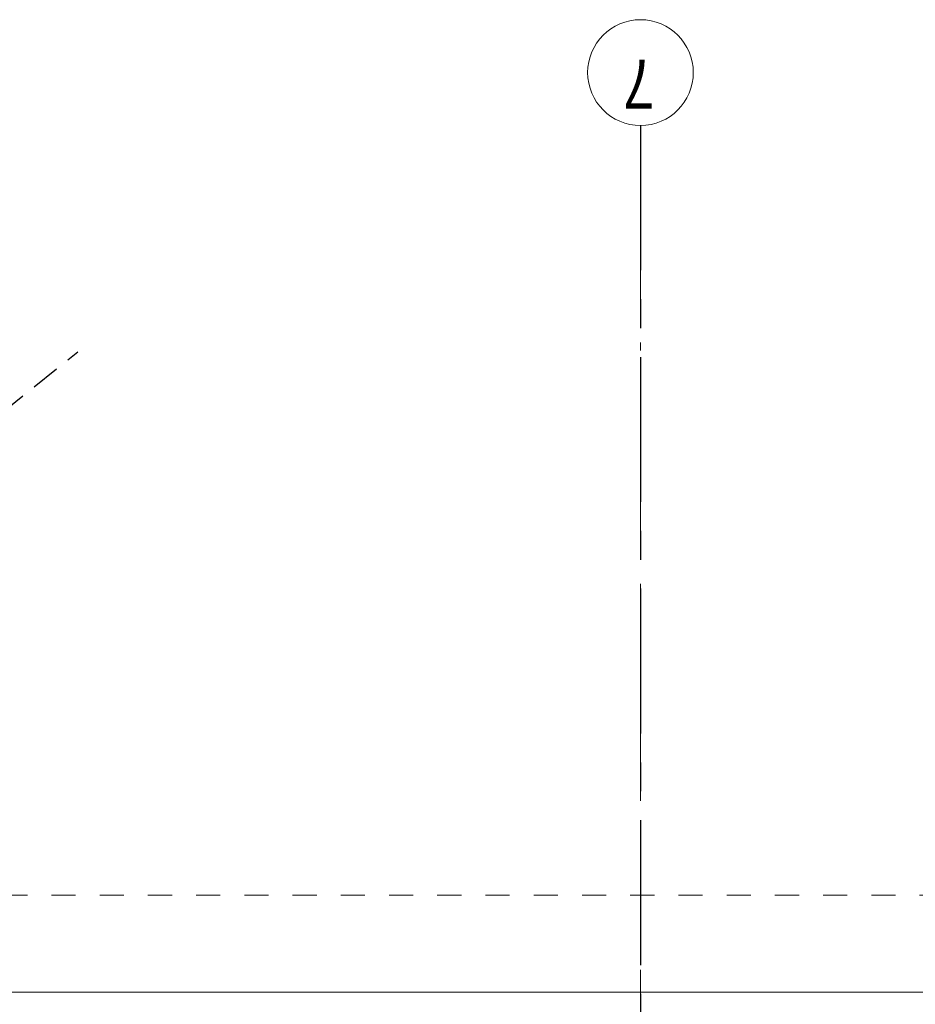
# Model space of a CAD drawing. Header units: millimetres. Extents: x -88840 to 85996, y -16279 to 104709.
# Tile 131 of 184: x 32295 to 35390, y 93808 to 97209. Entities that reach past the tile are written whole.
import ezdxf

# ---------------------------------------------------------------- set-up
doc = ezdxf.new("R2010")
doc.units = ezdxf.units.MM
doc.header["$LTSCALE"] = 400
for name, pattern in [('CENTER', [2, 1.25, -0.25, 0.25, -0.25]), ('HIDDEN', [0.375, 0.25, -0.125]), ('STYLE_01', [0.416641, 0.208282, -0.208359]), ('STYLE_06', [1.041641, 0.625, -0.208282, 0.069427, -0.138931])]:
    doc.linetypes.add(name, pattern=pattern)
doc.layers.add('-ve', color=2, linetype='HIDDEN')
doc.layers.add('stramien', color=1, linetype='CENTER')
doc.layers.add('Buitenkozijnen', color=140, linetype='Continuous', lineweight=15)
doc.layers.add('None', color=7, linetype='Continuous', lineweight=9)
doc.styles.add('Arial Narrow', font='ARIALN.TTF', dxfattribs={"height": 222.25})

msp = doc.modelspace()

# ---------------------------------------------------------------- linework, layer by layer
at = {"layer": '-ve'}
msp.add_line((9393.71228, 77566.68136), (32496.68479, 96062.45916), dxfattribs=at)
at = {"layer": 'Buitenkozijnen', "color": 43, "linetype": 'Continuous', "lineweight": 9}
msp.add_line((14615.98441, 93850.31873), (39865.2844, 93850.31873), dxfattribs=at)
at = {"layer": 'None', "color": 43, "linetype": 'STYLE_06', "lineweight": 9}
msp.add_line((34440.2844, 96843.94674), (34440.2844, 78135.97674), dxfattribs=at)
msp.add_line((34440.2844, 96843.94674), (34440.2844, 78135.97674), dxfattribs=at)
at = {"layer": 'None', "color": 140, "linetype": 'STYLE_01', "lineweight": 15}
msp.add_line((1740.2844, 94185.04674), (47710.2844, 94185.04674), dxfattribs=at)
at = {"layer": 'None', "color": 43, "linetype": 'Continuous', "lineweight": 9}
msp.add_circle((34440.2844, 97026.55316), 182.60642, dxfattribs=at)
at = {"layer": 'stramien'}
msp.add_line((34440.2844, 96843.94674), (34440.2844, 78135.97674), dxfattribs=at)

# ---------------------------------------------------------------- texts
at = {"layer": 'None', "color": 43, "insert": (34488.96774, 96901.66983), "char_height": 169.33333, "attachment_point": 1, "rotation": 180, "style": 'Arial Narrow'}
msp.add_mtext('7', dxfattribs=at)

doc.saveas('drawing.dxf')
